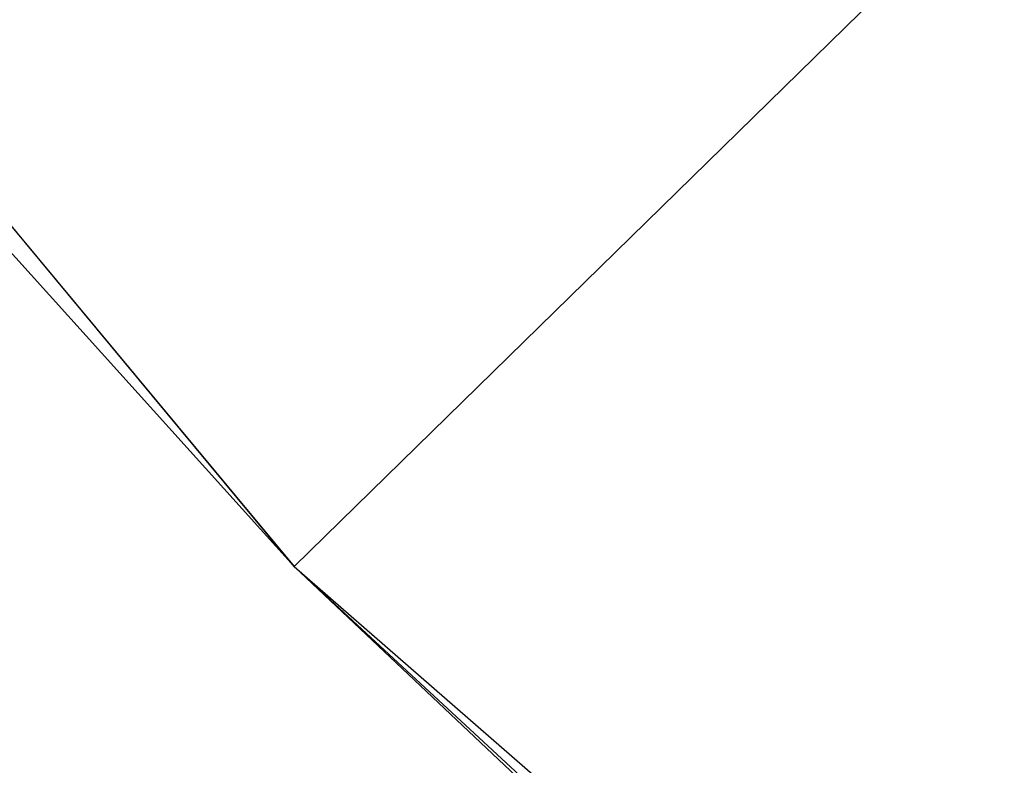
# Model space of a CAD drawing. Header units: millimetres. Extents: x -165 to 185, y -175 to 175.
# Tile 195 of 256: x -109.43524 to -109.42772, y -116.89569 to -116.89. Entities that reach past the tile are written whole.
import ezdxf

# ---------------------------------------------------------------- set-up
doc = ezdxf.new("R2010")
doc.units = ezdxf.units.MM
doc.header["$LTSCALE"] = 25.4
doc.layers.get('0').update_dxf_attribs({"true_color": 0xff5454})

# ---------------------------------------------------------------- blocks, each defined once
blk = doc.blocks.new('CAMELEON-CANOPY-H-10275-10274.STL')
at = {"color": 0}
mesh = blk.add_polyface(dxfattribs=at)
corners = [(-126.6361771, -96.2036591, 7.1999993), (-109.4331436, -116.8941727, 7.1999993), (-109.4331436, -116.8941727, 1.9999992)]
mesh.append_faces([[corners[k] for k in face] for face in [(0, 1, 2)]], dxfattribs={"color": 0})
mesh = blk.add_polyface(dxfattribs=at)
corners = [(-126.6361771, -96.2036591, 7.1999993), (-109.4331436, -116.8941727, 1.9999992), (-118.4515533, -106.895546, 1.9999992)]
mesh.append_faces([[corners[k] for k in face] for face in [(0, 1, 2)]], dxfattribs={"color": 0})
mesh = blk.add_polyface(dxfattribs=at)
corners = [(-109.3373566, -116.800499, 1.4999992), (-118.4515533, -106.895546, 1.9999992), (-109.4331436, -116.8941727, 1.9999992), (-118.3485413, -106.8098831, 1.4999992)]
mesh.append_faces([[corners[k] for k in face] for face in [(0, 1, 2), (1, 0, 3)]], dxfattribs={"vtx0": -1, "color": 0})
mesh = blk.add_polyface(dxfattribs=at)
corners = [(-109.4331436, -116.8941727, 1.9999992), (-99.5514755, -126.0336227, 1.4999992), (-109.3373566, -116.800499, 1.4999992), (-99.6394196, -126.1346893, 1.9999992)]
mesh.append_faces([[corners[k] for k in face] for face in [(0, 1, 2), (1, 0, 3)]], dxfattribs={"vtx0": -1, "color": 0})
mesh = blk.add_polyface(dxfattribs=at)
corners = [(-89.1338882, -134.5571747, 7.1999993), (-99.6394196, -126.1346893, 1.9999992), (-109.4331436, -116.8941727, 7.1999993)]
mesh.append_faces([[corners[k] for k in face] for face in [(0, 1, 2)]], dxfattribs={"color": 0})
mesh = blk.add_polyface(dxfattribs=at)
corners = [(-109.4331436, -116.8941727, 7.1999993), (-99.6394196, -126.1346893, 1.9999992), (-109.4331436, -116.8941727, 1.9999992)]
mesh.append_faces([[corners[k] for k in face] for face in [(0, 1, 2)]], dxfattribs={"color": 0})

msp = doc.modelspace()

# ---------------------------------------------------------------- block references
at = {"color": 250, "true_color": 0x262626}
msp.add_blockref('CAMELEON-CANOPY-H-10275-10274.STL', (0, 0), dxfattribs=at)

doc.saveas('drawing.dxf')
